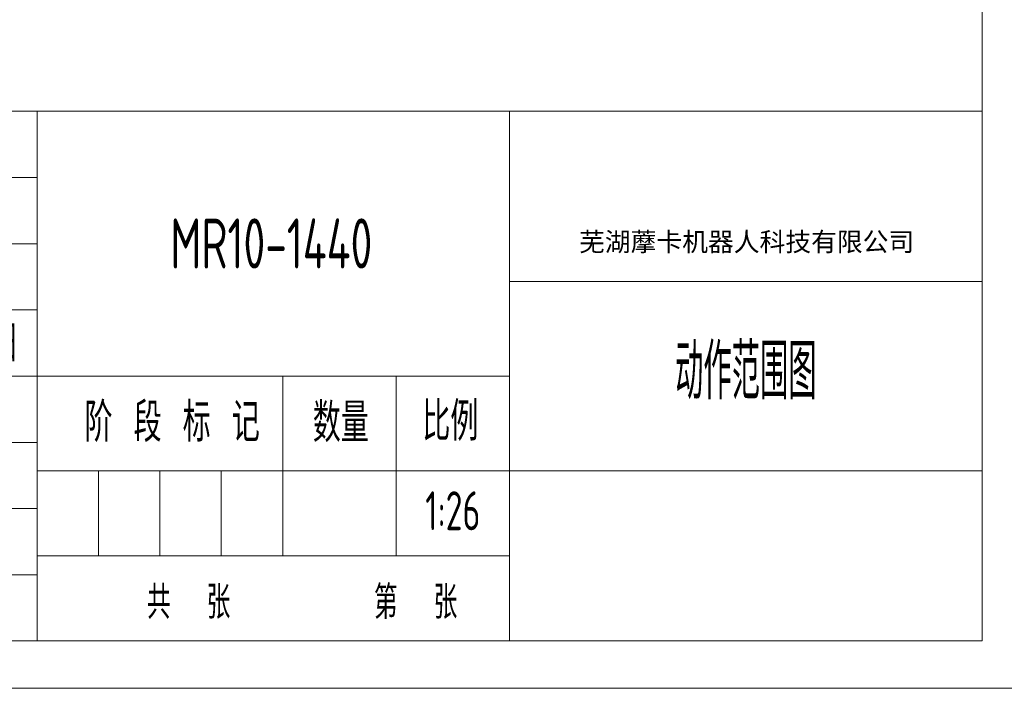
# Model space of a CAD drawing. Header units: millimetres. Extents: x 176 to 9387, y -11044 to -3322.
# Tile 2 of 256: x 2886 to 5595, y -11044 to -9206. Entities that reach past the tile are written whole.
import ezdxf
from ezdxf.enums import TextEntityAlignment as Align

# ---------------------------------------------------------------- set-up
doc = ezdxf.new("R2010")
doc.units = ezdxf.units.MM
doc.header["$LTSCALE"] = 0.3175
for name, color, linetype, lineweight in [('1轮廓实线层', 7, 'Continuous', 18), ('2细线层', 4, 'Continuous', 13), ('6文字层', 3, 'Continuous', 13), ('图框层', 7, 'Continuous', 18)]:
    doc.layers.add(name, color=color, linetype=linetype, lineweight=lineweight)
doc.styles.add('PC_TEXTSTYLE', font='ISOCP.SHX', dxfattribs={"width": 0.707, "bigfont": 'GBCBIG.SHX'})
doc.styles.add('仿宋体', font='txt')
doc.styles.add('标准汉字', font='gbenor.shx', dxfattribs={"bigfont": 'gbcbig.shx'})

# ---------------------------------------------------------------- blocks, each defined once
blk = doc.blocks.new('ZwmFrameMain_A4^_^无分区图框^_^portrait')
at = {"layer": '1轮廓实线层'}
for p in [(180, 287), (0, 0)]:
    blk.add_line(p, (180, 0), dxfattribs=at)
at = {"layer": '2细线层'}
blk.add_line((-25, -5), (185, -5), dxfattribs=at)
blk = doc.blocks.new('ZwmFrameMain_纵向标题栏')
at = {"layer": '1轮廓实线层'}
blk.add_line((-180, 56), (0, 56), dxfattribs=at)
at = {"layer": '2细线层', "color": 6, "linetype": 'Continuous'}
for p, q in [((-100, 0), (-100, 56)), ((-50, 0), (-50, 56)), ((-180, 49), (-100, 49)), ((-180, 42), (-100, 42)), ((-50, 38), (0, 38)), ((-180, 35), (-100, 35)), ((-180, 28), (-50, 28)), ((-74, 9), (-74, 28)), ((-62, 9), (-62, 28)), ((-180, 21), (-100, 21)), ((-100, 18), (0, 18)), ((-93.5, 9), (-93.5, 18)), ((-87, 9), (-87, 18)), ((-80.5, 9), (-80.5, 18)), ((-180, 14), (-100, 14)), ((-100, 9), (-50, 9)), ((-180, 7), (-100, 7))]:
    blk.add_line(p, q, dxfattribs=at)
at = {"layer": '6文字层', "color": 4, "linetype": 'Continuous', "insert": (-24.91, 42.09), "char_height": 2, "width": 55.1899, "attachment_point": 5, "style": '仿宋体'}
blk.add_mtext('芜湖藦卡机器人科技有限公司', dxfattribs=at)
at = {"layer": '6文字层', "color": 6, "style": '标准汉字'}
for s, insert, char_height, width, attachment_point in [('年 月 日', (-108.39, 31.5), 4, 23.9643, 5), ('比例', (-59.23, 21.15), 4.118, 9.4062, 7), ('阶 段 标 记', (-94.98, 21.04), 4.118, 30.425, 7), ('数量', (-70.82, 21), 4.118, 10.0187, 7), ('共  张        第  张', (-88.37, 2.32), 3.5, 60.8437, 7)]:
    blk.add_mtext(s, dxfattribs=dict(at, insert=insert, char_height=char_height, width=width, attachment_point=attachment_point))
at = {"layer": '6文字层', "color": 4, "style": 'PC_TEXTSTYLE', "flags": 8}
for tag, height, width, p, p2 in [('产品名称或材料标记', 5.29, 0.911854, (-90.89, 39.38), (-59.53, 39.38)), ('图样名称', 5.88, 2.846512, (-48.82, 25.54), (-1.18, 25.54)), ('图样代号', 5.88, 2.86875, (-48.82, 6.64), (-1.18, 6.64))]:
    blk.add_attdef(tag, text='', height=height, dxfattribs=dict(at, width=width)).set_placement(p, p2, align=Align.FIT)
at = {"layer": '6文字层', "color": 6, "style": 'PC_TEXTSTYLE', "width": 9.241641, "flags": 8}
blk.add_attdef('设计', text='', height=2.5, rotation=359.5768, dxfattribs=at).set_placement((-166.76, 23.52), (-157.52, 23.45), align=Align.FIT)
at = {"layer": '6文字层', "color": 6, "style": 'PC_TEXTSTYLE', "flags": 8}
for tag, height, width, p, p2 in [('审核', 2.5, 2.542374, (-166.6, 16.66), (-157.7, 16.66)), ('重量', 4.12, 1.685865, (-72.82, 11.88), (-63.18, 11.88)), ('比例', 4.12, 1.699352, (-60.82, 11.71), (-51.18, 11.71))]:
    blk.add_attdef(tag, text='', height=height, dxfattribs=dict(at, width=width)).set_placement(p, p2, align=Align.FIT)

msp = doc.modelspace()

# ---------------------------------------------------------------- block references
at = {"layer": '图框层', "xscale": 26, "yscale": 26, "zscale": 26}
msp.add_blockref('ZwmFrameMain_A4^_^无分区图框^_^portrait', (853.81729, -10913.94577), dxfattribs=at)
at = {"layer": '图框层'}
ref = msp.add_blockref('ZwmFrameMain_纵向标题栏', (5533.81729, -10913.94577), dxfattribs=dict(at, xscale=26, yscale=26, zscale=26))
ref.add_attrib('比例', '1:26', dxfattribs={"layer": '6文字层', "color": 6, "height": 107.058824, "style": 'PC_TEXTSTYLE', "width": 0.707}).set_placement((4077.81729, -10609.554), align=Align.CENTER)
ref.add_attrib('图样名称', '动作范围图', dxfattribs={"layer": '6文字层', "color": 4, "height": 152.941176, "style": 'PC_TEXTSTYLE', "width": 0.707}).set_placement((4883.81729, -10249.82341), align=Align.CENTER)
ref.add_attrib('产品名称或材料标记', 'MR10-1440', dxfattribs={"layer": '6文字层', "color": 4, "height": 137.647059, "style": 'PC_TEXTSTYLE', "width": 0.707}).set_placement((3578.44629, -9890.12573), align=Align.CENTER)

doc.saveas('drawing.dxf')
